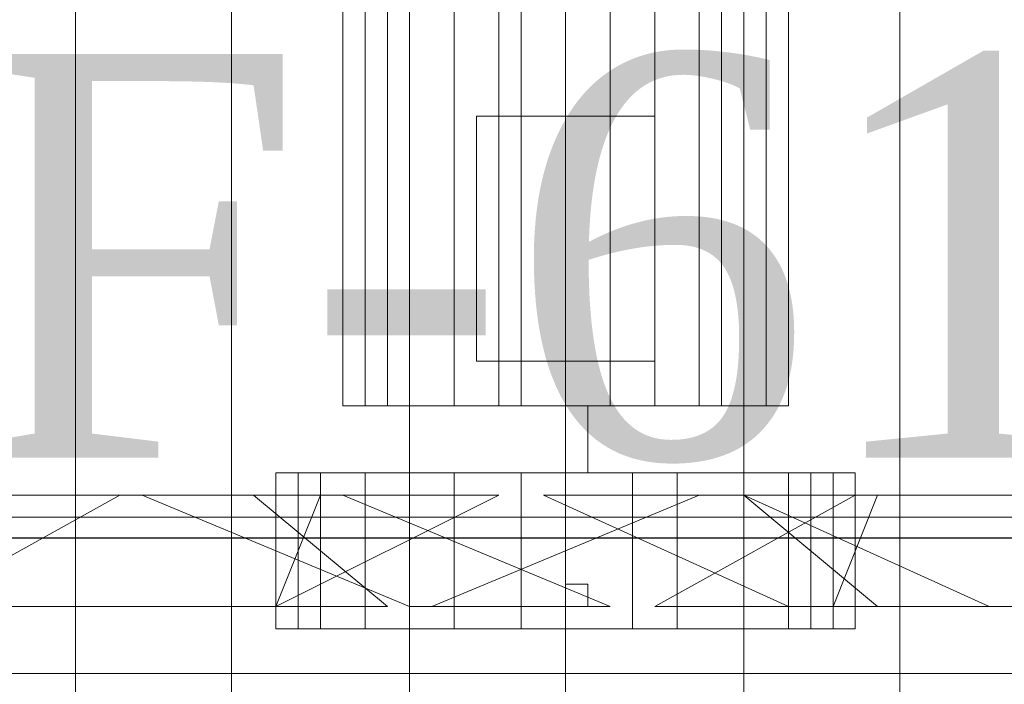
# Model space of a CAD drawing. Header units: inches. Extents: x -79624 to 52587, y -27526 to 10116.
# Tile 203 of 256: x 5760 to 6157, y -7698 to -7430. Entities that reach past the tile are written whole.
import ezdxf
from ezdxf import colors
from ezdxf.entities.mleader import LeaderData, LeaderLine
from ezdxf.math import Vec2, Vec3

# ---------------------------------------------------------------- set-up
doc = ezdxf.new("R2010")
doc.units = ezdxf.units.IN
doc.header["$MEASUREMENT"] = 0
doc.layers.add('- განათება', color=7, linetype='Continuous')
doc.layers.add('Dimensioning - General', color=7, linetype='Continuous')
doc.layers.add('- მექანიკური ნაწილი', color=7, linetype='Continuous', lineweight=18)
doc.styles.add('CT', font='ARIALN.TTF', dxfattribs={"height": 200})
doc.styles.add('GENERATED_STYLE_1', font='txt')
doc.dimstyles.new('GENERATED_STYLE__1', dxfattribs={"dimtxt": 100, "dimasz": 76, "dimexe": 0.18, "dimexo": 0.0625, "dimgap": 0, "dimtad": 0, "dimdec": 0, "dimlfac": 0.1, "dimzin": 0, "dimdsep": 46, "dimtxsty": 'GENERATED_STYLE_1', "dimblk": 'ARROWHEAD_5', "dimblk1": 'ARROWHEAD_5', "dimblk2": 'ARROWHEAD_5', "dimcen": 0.09, "dimse1": 1, "dimse2": 1, "dimclrd": 7, "dimclre": 7, "dimclrt": 7, "dimadec": 0, "dimazin": 0, "dimtfac": 1, "dimtdec": 4, "dimtmove": 0, "dimatfit": 3, "dimfxl": 1, "dimtolj": 1, "dimtzin": 0, "dimarcsym": 0})

# ---------------------------------------------------------------- blocks, each defined once
blk = doc.blocks.new('ARROWHEAD_5')
at = {"linetype": 'Continuous', "lineweight": 0}
blk.add_hatch(color=0, dxfattribs=at).paths.add_polyline_path([(-1, 0.2679), (0, 0), (-1, -0.2679)])
at = {"color": 0, "linetype": 'Continuous', "lineweight": 0}
blk.add_line((0, 0), (-1, 0), dxfattribs=at)
blk = doc.blocks.new('*D249')
at = {"layer": 'Defpoints', "color": 0, "linetype": 'Continuous', "transparency": 16777216}
for p in [(358.56, 209.2), (25258.56, 209.2), (1258.56, -26125.72)]:
    blk.add_point(p, dxfattribs=at)
at = {"layer": 'Dimensioning - General', "color": 7, "linetype": 'Continuous', "lineweight": -2, "transparency": 16777216}
for p, q in [((358.56, 133.2), (358.56, -12795.72)), ((358.56, -26049.72), (358.56, -13148.1))]:
    blk.add_line(p, q, dxfattribs=at)
at = {"layer": 'Dimensioning - General', "color": 7, "linetype": 'Continuous', "lineweight": -2, "transparency": 16777216, "xscale": 76.00000000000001, "yscale": 76.00000000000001, "zscale": 76.00000000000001}
for p, rotation in [((358.56, 209.2), 90), ((358.56, -26125.72), 270)]:
    blk.add_blockref('ARROWHEAD_5', p, dxfattribs=dict(at, rotation=rotation))
at = {"layer": 'Dimensioning - General', "color": 7, "linetype": 'Continuous', "lineweight": 13, "transparency": 16777216, "insert": (358.56, -12971.91), "char_height": 100, "attachment_point": 5, "rotation": 90, "style": 'GENERATED_STYLE_1'}
blk.add_mtext('\\A1;2633', dxfattribs=at)
blk = doc.blocks.new('_DotSmall')
at = {"color": 0, "linetype": 'ByBlock', "const_width": 0.5}
blk.add_lwpolyline([(-0.0625, 0, 1), (0.0625, 0, 1)], format="xyb", close=True, dxfattribs=at)

msp = doc.modelspace()

# ---------------------------------------------------------------- linework, layer by layer
at = {"layer": '- მექანიკური ნაწილი', "color": 7, "lineweight": 0}
for points in [[(5728.96977, -7702.34471), (5782.86193, -7702.34471), (5782.86193, -7199.35115), (5782.86193, -7037.67465), (5845.73613, -7037.67465), (5917.59235, -7037.67465), (5917.59235, -7010.72856), (5845.73613, -7010.72856), (5917.59235, -7010.72856), (5917.59235, -7037.67465), (5980.46655, -7037.67465), (5908.61032, -7037.67465), (5827.77207, -7037.67465), (5764.89788, -7037.67465), (5702.02368, -7037.67465)], [(5728.96977, -7046.65667), (5782.86193, -7046.65667), (5845.73613, -7046.65667), (5917.59235, -7046.65667), (5980.46655, -7046.65667), (5908.61032, -7046.65667), (5908.61032, -7037.67465), (5980.46655, -7037.67465), (6052.32277, -7037.67465), (6052.32277, -7010.72856), (6115.19697, -7010.72856), (6115.19697, -7037.67465), (6052.32277, -7037.67465), (5980.46655, -7037.67465), (5980.46655, -7199.35115), (6052.32277, -7199.35115), (6052.32277, -7702.34471), (5980.46655, -7702.34471), (5980.46655, -7855.03918), (5917.59235, -7855.03918), (5917.59235, -7890.96729)], [(5917.59235, -7890.96729), (5917.59235, -7855.03918), (5845.73613, -7855.03918), (5917.59235, -7855.03918), (5917.59235, -7702.34471), (5980.46655, -7702.34471), (5980.46655, -7199.35115), (5917.59235, -7199.35115), (5845.73613, -7199.35115), (5917.59235, -7199.35115), (5845.73613, -7199.35115), (5845.73613, -7702.34471), (5917.59235, -7702.34471), (5845.73613, -7702.34471), (5782.86193, -7702.34471), (5782.86193, -7199.35115), (5845.73613, -7199.35115), (5782.86193, -7199.35115), (5845.73613, -7199.35115), (5845.73613, -7037.67465), (5782.86193, -7037.67465), (5728.96977, -7037.67465), (5782.86193, -7037.67465), (5728.96977, -7037.67465)], [(5728.96977, -7199.35115), (5782.86193, -7199.35115), (5845.73613, -7199.35115), (5845.73613, -7702.34471), (5782.86193, -7702.34471), (5845.73613, -7702.34471), (5782.86193, -7702.34471), (5845.73613, -7702.34471), (5845.73613, -7199.35115), (5917.59235, -7199.35115), (5917.59235, -7702.34471), (5908.61032, -7702.34471), (5917.59235, -7702.34471), (5908.61032, -7702.34471), (5917.59235, -7702.34471), (5908.61032, -7702.34471), (5917.59235, -7702.34471), (5908.61032, -7702.34471), (5917.59235, -7702.34471), (5980.46655, -7702.34471), (5908.61032, -7702.34471), (5827.77207, -7702.34471), (5764.89788, -7702.34471), (5702.02368, -7702.34471)], [(5702.02368, -7855.03918), (5764.89788, -7855.03918), (5827.77207, -7855.03918), (5908.61032, -7855.03918), (5980.46655, -7855.03918), (5917.59235, -7855.03918), (5845.73613, -7855.03918), (5845.73613, -7702.34471), (5782.86193, -7702.34471), (5782.86193, -7199.35115), (5728.96977, -7199.35115)], [(5782.86193, -7199.35115), (5782.86193, -7702.34471), (5728.96977, -7702.34471), (5782.86193, -7702.34471), (5728.96977, -7702.34471), (5782.86193, -7702.34471), (5782.86193, -7855.03918), (5728.96977, -7855.03918), (5782.86193, -7855.03918), (5728.96977, -7855.03918), (5782.86193, -7855.03918), (5845.73613, -7855.03918), (5782.86193, -7855.03918), (5845.73613, -7855.03918), (5782.86193, -7855.03918), (5728.96977, -7855.03918)], [(5782.86193, -7890.96729), (5782.86193, -7855.03918), (5845.73613, -7855.03918), (5845.73613, -7702.34471), (5917.59235, -7702.34471), (5917.59235, -7199.35115)], [(5917.59235, -7199.35115), (5917.59235, -7702.34471), (5845.73613, -7702.34471), (5845.73613, -7199.35115)], [(5917.59235, -7199.35115), (5917.59235, -7702.34471), (5980.46655, -7702.34471), (5980.46655, -7199.35115)], [(5980.46655, -7702.34471), (5980.46655, -7199.35115)], [(6052.32277, -7199.35115), (6052.32277, -7702.34471), (5980.46655, -7702.34471), (5980.46655, -7199.35115)], [(6052.32277, -7199.35115), (6115.19697, -7199.35115), (6115.19697, -7702.34471)], [(6052.32277, -7199.35115), (6052.32277, -7702.34471), (6115.19697, -7702.34471), (6115.19697, -7199.35115)], [(6178.07116, -7855.03918), (6115.19697, -7855.03918), (6178.07116, -7855.03918), (6115.19697, -7855.03918), (6178.07116, -7855.03918), (6115.19697, -7855.03918), (6115.19697, -7702.34471), (6052.32277, -7702.34471), (6052.32277, -7199.35115)], [(6115.19697, -7199.35115), (6115.19697, -7702.34471), (6178.07116, -7702.34471), (6115.19697, -7702.34471), (6115.19697, -7199.35115)], [(6034.35871, -7621.50646), (5926.57438, -7666.4166), (6034.35871, -7621.50646)], [(5639.14949, -7630.48848), (6330.76563, -7630.48848), (5639.14949, -7630.48848)], [(5926.57438, -7666.4166), (5926.57438, -7666.4166)], [(5980.46655, -7693.36268), (5989.44857, -7693.36268), (5980.46655, -7693.36268)], [(5980.46655, -7693.36268), (5989.44857, -7693.36268), (5980.46655, -7693.36268)], [(5989.44857, -7693.36268), (5989.44857, -7693.36268)], [(5989.44857, -7693.36268), (5989.44857, -7693.36268)]]:
    msp.add_lwpolyline(points, dxfattribs=at)
at = {"layer": '- მექანიკური ნაწილი', "color": 155, "lineweight": 0, "true_color": 0x4a7095}
for points in [[(6061.3048, -7298.15345), (6061.3048, -7585.57835), (6070.28683, -7585.57835), (6070.28683, -7298.15345), (6052.32277, -7262.22534), (6061.3048, -7298.15345), (6070.28683, -7298.15345), (6070.28683, -7585.57835), (6061.3048, -7585.57835), (6061.3048, -7298.15345), (6070.28683, -7298.15345), (6052.32277, -7262.22534), (6061.3048, -7298.15345), (6052.32277, -7298.15345)], [(5890.64627, -7585.57835), (5899.6283, -7585.57835), (5899.6283, -7298.15345), (5890.64627, -7298.15345)], [(5899.6283, -7585.57835), (5908.61032, -7585.57835), (5917.59235, -7585.57835), (5917.59235, -7298.15345), (5908.61032, -7298.15345), (5908.61032, -7585.57835)], [(6016.39466, -7298.15345), (6016.39466, -7585.57835), (5998.4306, -7585.57835), (5980.46655, -7585.57835), (5980.46655, -7298.15345), (5998.4306, -7298.15345)], [(6061.3048, -7585.57835), (6070.28683, -7585.57835), (6070.28683, -7298.15345), (6061.3048, -7298.15345)], [(5944.53844, -7567.61429), (5944.53844, -7468.81198)], [(5944.53844, -7567.61429), (5944.53844, -7468.81198)], [(6016.39466, -7567.61429), (6016.39466, -7468.81198)], [(6016.39466, -7567.61429), (6016.39466, -7468.81198)], [(5989.44857, -7612.52443), (5980.46655, -7612.52443), (5980.46655, -7585.57835), (5989.44857, -7585.57835)]]:
    msp.add_lwpolyline(points, close=True, dxfattribs=at)
for points in [[(5899.6283, -7585.57835), (5890.64627, -7585.57835), (5890.64627, -7298.15345)], [(5899.6283, -7298.15345), (5899.6283, -7585.57835), (5890.64627, -7585.57835), (5890.64627, -7298.15345)], [(5899.6283, -7298.15345), (5899.6283, -7585.57835), (5908.61032, -7585.57835), (5899.6283, -7585.57835), (5890.64627, -7585.57835), (5899.6283, -7585.57835), (5908.61032, -7585.57835), (5908.61032, -7298.15345)], [(5890.64627, -7298.15345), (5890.64627, -7585.57835), (5899.6283, -7585.57835), (5899.6283, -7298.15345), (5899.6283, -7585.57835), (5899.6283, -7298.15345), (5899.6283, -7585.57835), (5908.61032, -7585.57835), (5908.61032, -7298.15345)], [(5899.6283, -7585.57835), (5899.6283, -7298.15345), (5899.6283, -7585.57835)], [(5899.6283, -7585.57835), (5899.6283, -7298.15345), (5899.6283, -7585.57835)], [(5899.6283, -7585.57835), (5899.6283, -7298.15345), (5899.6283, -7585.57835)], [(5899.6283, -7585.57835), (5899.6283, -7298.15345), (5899.6283, -7585.57835)], [(5908.61032, -7585.57835), (5899.6283, -7585.57835), (5899.6283, -7298.15345)], [(5908.61032, -7298.15345), (5908.61032, -7585.57835), (5917.59235, -7585.57835), (5908.61032, -7585.57835), (5908.61032, -7298.15345)], [(5917.59235, -7298.15345), (5917.59235, -7585.57835), (5908.61032, -7585.57835), (5917.59235, -7585.57835), (5908.61032, -7585.57835), (5908.61032, -7298.15345)], [(5908.61032, -7298.15345), (5908.61032, -7585.57835), (5917.59235, -7585.57835), (5908.61032, -7585.57835), (5908.61032, -7298.15345)], [(5917.59235, -7298.15345), (5917.59235, -7585.57835)], [(5953.52046, -7298.15345), (5953.52046, -7585.57835), (5935.55641, -7585.57835), (5953.52046, -7585.57835), (5935.55641, -7585.57835), (5917.59235, -7585.57835), (5917.59235, -7298.15345)], [(5917.59235, -7298.15345), (5917.59235, -7585.57835)], [(5935.55641, -7298.15345), (5935.55641, -7585.57835), (5917.59235, -7585.57835), (5935.55641, -7585.57835), (5917.59235, -7585.57835), (5917.59235, -7298.15345), (5917.59235, -7585.57835), (5935.55641, -7585.57835), (5935.55641, -7298.15345)], [(5917.59235, -7298.15345), (5917.59235, -7585.57835), (5935.55641, -7585.57835), (5935.55641, -7298.15345), (5935.55641, -7585.57835), (5935.55641, -7298.15345)], [(5935.55641, -7585.57835), (5953.52046, -7585.57835), (5953.52046, -7298.15345)], [(5953.52046, -7585.57835), (5935.55641, -7585.57835), (5935.55641, -7298.15345)], [(5962.50249, -7298.15345), (5962.50249, -7585.57835), (5953.52046, -7585.57835), (5935.55641, -7585.57835), (5935.55641, -7298.15345)], [(5962.50249, -7298.15345), (5962.50249, -7585.57835), (5953.52046, -7585.57835), (5962.50249, -7585.57835), (5953.52046, -7585.57835), (5935.55641, -7585.57835), (5935.55641, -7298.15345)], [(5953.52046, -7298.15345), (5953.52046, -7585.57835)], [(5953.52046, -7298.15345), (5953.52046, -7585.57835)], [(5953.52046, -7298.15345), (5953.52046, -7585.57835)], [(5953.52046, -7298.15345), (5953.52046, -7585.57835)], [(5962.50249, -7585.57835), (5953.52046, -7585.57835), (5953.52046, -7298.15345)], [(5953.52046, -7298.15345), (5953.52046, -7585.57835), (5962.50249, -7585.57835), (5980.46655, -7585.57835), (5980.46655, -7298.15345)], [(5962.50249, -7585.57835), (5980.46655, -7585.57835), (5980.46655, -7298.15345)], [(5962.50249, -7298.15345), (5962.50249, -7585.57835)], [(5962.50249, -7298.15345), (5962.50249, -7585.57835)], [(5980.46655, -7585.57835), (5962.50249, -7585.57835), (5962.50249, -7298.15345)], [(5962.50249, -7298.15345), (5962.50249, -7585.57835)], [(5962.50249, -7298.15345), (5962.50249, -7585.57835)], [(5980.46655, -7585.57835), (5962.50249, -7585.57835), (5962.50249, -7298.15345)], [(5980.46655, -7298.15345), (5980.46655, -7585.57835)], [(5998.4306, -7585.57835), (5980.46655, -7585.57835), (5980.46655, -7298.15345)], [(5980.46655, -7585.57835), (5998.4306, -7585.57835), (5998.4306, -7298.15345)], [(5980.46655, -7298.15345), (5980.46655, -7585.57835)], [(5980.46655, -7298.15345), (5980.46655, -7585.57835)], [(5980.46655, -7585.57835), (5998.4306, -7585.57835), (5998.4306, -7298.15345)], [(5980.46655, -7298.15345), (5980.46655, -7585.57835)], [(5998.4306, -7298.15345), (5998.4306, -7585.57835)], [(6016.39466, -7585.57835), (5998.4306, -7585.57835), (5998.4306, -7298.15345)], [(5998.4306, -7298.15345), (5998.4306, -7585.57835)], [(5998.4306, -7298.15345), (5998.4306, -7585.57835)], [(6016.39466, -7585.57835), (5998.4306, -7585.57835), (5998.4306, -7298.15345)], [(5998.4306, -7585.57835), (6016.39466, -7585.57835), (6016.39466, -7298.15345)], [(5998.4306, -7298.15345), (5998.4306, -7585.57835)], [(6016.39466, -7298.15345), (6016.39466, -7585.57835)], [(6016.39466, -7298.15345), (6016.39466, -7585.57835)], [(6016.39466, -7298.15345), (6016.39466, -7585.57835)], [(6016.39466, -7298.15345), (6016.39466, -7585.57835), (6034.35871, -7585.57835), (6043.34074, -7585.57835), (6034.35871, -7585.57835), (6043.34074, -7585.57835), (6043.34074, -7298.15345)], [(6034.35871, -7298.15345), (6034.35871, -7585.57835), (6016.39466, -7585.57835), (6016.39466, -7298.15345)], [(6016.39466, -7298.15345), (6016.39466, -7585.57835), (6034.35871, -7585.57835), (6034.35871, -7298.15345), (6034.35871, -7585.57835), (6016.39466, -7585.57835), (6034.35871, -7585.57835), (6034.35871, -7298.15345)], [(6016.39466, -7585.57835), (6034.35871, -7585.57835), (6034.35871, -7298.15345)], [(6034.35871, -7298.15345), (6034.35871, -7585.57835), (6043.34074, -7585.57835), (6043.34074, -7298.15345)], [(6034.35871, -7298.15345), (6034.35871, -7585.57835), (6043.34074, -7585.57835), (6034.35871, -7585.57835), (6043.34074, -7585.57835), (6043.34074, -7298.15345)], [(6052.32277, -7298.15345), (6052.32277, -7585.57835), (6043.34074, -7585.57835), (6043.34074, -7298.15345), (6043.34074, -7585.57835), (6034.35871, -7585.57835), (6034.35871, -7298.15345)], [(6052.32277, -7585.57835), (6043.34074, -7585.57835), (6043.34074, -7298.15345)], [(6043.34074, -7298.15345), (6043.34074, -7585.57835), (6043.34074, -7298.15345)], [(6070.28683, -7298.15345), (6070.28683, -7585.57835), (6061.3048, -7585.57835), (6052.32277, -7585.57835), (6052.32277, -7298.15345), (6052.32277, -7585.57835), (6043.34074, -7585.57835), (6052.32277, -7585.57835), (6061.3048, -7585.57835), (6070.28683, -7585.57835), (6061.3048, -7585.57835), (6052.32277, -7585.57835), (6043.34074, -7585.57835), (6052.32277, -7585.57835), (6052.32277, -7298.15345)], [(6061.3048, -7585.57835), (6052.32277, -7585.57835), (6052.32277, -7298.15345)], [(6052.32277, -7298.15345), (6052.32277, -7585.57835)], [(6052.32277, -7298.15345), (6052.32277, -7585.57835), (6061.3048, -7585.57835), (6061.3048, -7298.15345)], [(6052.32277, -7298.15345), (6052.32277, -7585.57835), (6061.3048, -7585.57835), (6061.3048, -7298.15345)], [(6061.3048, -7298.15345), (6061.3048, -7585.57835)], [(6061.3048, -7298.15345), (6061.3048, -7585.57835)], [(6061.3048, -7298.15345), (6061.3048, -7585.57835)], [(6070.28683, -7585.57835), (6070.28683, -7298.15345), (6070.28683, -7585.57835)], [(6070.28683, -7585.57835), (6070.28683, -7298.15345), (6070.28683, -7585.57835)], [(6070.28683, -7585.57835), (6070.28683, -7298.15345), (6070.28683, -7585.57835)], [(6070.28683, -7585.57835), (6070.28683, -7298.15345), (6070.28683, -7585.57835)], [(5944.53844, -7468.81198), (5944.53844, -7468.81198)], [(5944.53844, -7468.81198), (6016.39466, -7468.81198), (5944.53844, -7468.81198)], [(5944.53844, -7468.81198), (5944.53844, -7468.81198)], [(5944.53844, -7468.81198), (6016.39466, -7468.81198), (5944.53844, -7468.81198)], [(6016.39466, -7468.81198), (6016.39466, -7468.81198)], [(6016.39466, -7468.81198), (6016.39466, -7468.81198)], [(5944.53844, -7567.61429), (5944.53844, -7567.61429)], [(5944.53844, -7567.61429), (6016.39466, -7567.61429), (5944.53844, -7567.61429)], [(5944.53844, -7567.61429), (5944.53844, -7567.61429)], [(5944.53844, -7567.61429), (6016.39466, -7567.61429), (5944.53844, -7567.61429)], [(6016.39466, -7567.61429), (6016.39466, -7567.61429)], [(6016.39466, -7567.61429), (6016.39466, -7567.61429)], [(5899.6283, -7585.57835), (5890.64627, -7585.57835)], [(5890.64627, -7585.57835), (5899.6283, -7585.57835)], [(5899.6283, -7585.57835), (5899.6283, -7585.57835)], [(5899.6283, -7585.57835), (5899.6283, -7585.57835)], [(5899.6283, -7585.57835), (5899.6283, -7585.57835)], [(5899.6283, -7585.57835), (5899.6283, -7585.57835)], [(5899.6283, -7585.57835), (5908.61032, -7585.57835)], [(5935.55641, -7585.57835), (5917.59235, -7585.57835)], [(5917.59235, -7585.57835), (5935.55641, -7585.57835)], [(5935.55641, -7585.57835), (5953.52046, -7585.57835)], [(5962.50249, -7585.57835), (5953.52046, -7585.57835)], [(5953.52046, -7585.57835), (5962.50249, -7585.57835)], [(5980.46655, -7585.57835), (5962.50249, -7585.57835)], [(5962.50249, -7585.57835), (5980.46655, -7585.57835)], [(5980.46655, -7585.57835), (5962.50249, -7585.57835)], [(5962.50249, -7585.57835), (5980.46655, -7585.57835)], [(5980.46655, -7585.57835), (5980.46655, -7585.57835)], [(5980.46655, -7612.52443), (5980.46655, -7585.57835), (5980.46655, -7612.52443)], [(5980.46655, -7585.57835), (5980.46655, -7585.57835)], [(5980.46655, -7612.52443), (5980.46655, -7585.57835), (5980.46655, -7612.52443)], [(5980.46655, -7585.57835), (5980.46655, -7585.57835)], [(5980.46655, -7612.52443), (5980.46655, -7585.57835), (5980.46655, -7612.52443)], [(5980.46655, -7585.57835), (5980.46655, -7585.57835)], [(5980.46655, -7612.52443), (5980.46655, -7585.57835), (5980.46655, -7612.52443)], [(5980.46655, -7585.57835), (5980.46655, -7585.57835)], [(5980.46655, -7612.52443), (5980.46655, -7585.57835), (5980.46655, -7612.52443)], [(5980.46655, -7585.57835), (5980.46655, -7585.57835)], [(5980.46655, -7612.52443), (5980.46655, -7585.57835), (5980.46655, -7612.52443)], [(5980.46655, -7585.57835), (5980.46655, -7585.57835)], [(5980.46655, -7612.52443), (5980.46655, -7585.57835), (5980.46655, -7612.52443)], [(5980.46655, -7585.57835), (5980.46655, -7585.57835)], [(5980.46655, -7612.52443), (5980.46655, -7585.57835), (5980.46655, -7612.52443)], [(5980.46655, -7585.57835), (5980.46655, -7585.57835)], [(5980.46655, -7612.52443), (5980.46655, -7585.57835), (5980.46655, -7612.52443)], [(5980.46655, -7585.57835), (5980.46655, -7585.57835)], [(5980.46655, -7612.52443), (5980.46655, -7585.57835), (5980.46655, -7612.52443)], [(5980.46655, -7585.57835), (5980.46655, -7585.57835)], [(5980.46655, -7612.52443), (5980.46655, -7585.57835), (5980.46655, -7612.52443)], [(5980.46655, -7585.57835), (5980.46655, -7585.57835)], [(5980.46655, -7612.52443), (5980.46655, -7585.57835), (5980.46655, -7612.52443)], [(5980.46655, -7585.57835), (5980.46655, -7585.57835)], [(5980.46655, -7612.52443), (5980.46655, -7585.57835), (5980.46655, -7612.52443)], [(5980.46655, -7585.57835), (5980.46655, -7585.57835)], [(5980.46655, -7612.52443), (5980.46655, -7585.57835), (5980.46655, -7612.52443)], [(5980.46655, -7585.57835), (5980.46655, -7585.57835)], [(5980.46655, -7612.52443), (5980.46655, -7585.57835), (5980.46655, -7612.52443)], [(5980.46655, -7585.57835), (5980.46655, -7585.57835)], [(5980.46655, -7612.52443), (5980.46655, -7585.57835), (5980.46655, -7612.52443)], [(5980.46655, -7585.57835), (5980.46655, -7585.57835)], [(5980.46655, -7612.52443), (5980.46655, -7585.57835), (5980.46655, -7612.52443)], [(5980.46655, -7585.57835), (5989.44857, -7585.57835)], [(5989.44857, -7612.52443), (5980.46655, -7612.52443), (5980.46655, -7585.57835)], [(5989.44857, -7585.57835), (5980.46655, -7585.57835)], [(5980.46655, -7612.52443), (5989.44857, -7612.52443), (5989.44857, -7585.57835)], [(5980.46655, -7585.57835), (5980.46655, -7612.52443)], [(5980.46655, -7585.57835), (5980.46655, -7585.57835)], [(5980.46655, -7612.52443), (5980.46655, -7585.57835), (5980.46655, -7612.52443)], [(5980.46655, -7585.57835), (5998.4306, -7585.57835)], [(5998.4306, -7585.57835), (5980.46655, -7585.57835)], [(5980.46655, -7585.57835), (5980.46655, -7585.57835)], [(5980.46655, -7612.52443), (5980.46655, -7585.57835), (5980.46655, -7612.52443)], [(5980.46655, -7585.57835), (5980.46655, -7585.57835)], [(5980.46655, -7612.52443), (5980.46655, -7585.57835), (5980.46655, -7612.52443)], [(5980.46655, -7585.57835), (5980.46655, -7585.57835)], [(5980.46655, -7612.52443), (5980.46655, -7585.57835), (5980.46655, -7612.52443)], [(5980.46655, -7585.57835), (5980.46655, -7585.57835)], [(5980.46655, -7612.52443), (5980.46655, -7585.57835), (5980.46655, -7612.52443)], [(5980.46655, -7585.57835), (5980.46655, -7585.57835)], [(5980.46655, -7612.52443), (5980.46655, -7585.57835), (5980.46655, -7612.52443)], [(5980.46655, -7585.57835), (5980.46655, -7585.57835)], [(5980.46655, -7612.52443), (5980.46655, -7585.57835), (5980.46655, -7612.52443)], [(5980.46655, -7585.57835), (5980.46655, -7585.57835)], [(5980.46655, -7612.52443), (5980.46655, -7585.57835), (5980.46655, -7612.52443)], [(5980.46655, -7585.57835), (5980.46655, -7585.57835)], [(5980.46655, -7612.52443), (5980.46655, -7585.57835), (5980.46655, -7612.52443)], [(5980.46655, -7585.57835), (5980.46655, -7585.57835)], [(5980.46655, -7612.52443), (5980.46655, -7585.57835), (5980.46655, -7612.52443)], [(5980.46655, -7585.57835), (5980.46655, -7585.57835)], [(5980.46655, -7612.52443), (5980.46655, -7585.57835), (5980.46655, -7612.52443)], [(5980.46655, -7585.57835), (5980.46655, -7585.57835)], [(5980.46655, -7612.52443), (5980.46655, -7585.57835), (5980.46655, -7612.52443)], [(5980.46655, -7585.57835), (5980.46655, -7585.57835)], [(5980.46655, -7612.52443), (5980.46655, -7585.57835), (5980.46655, -7612.52443)], [(5980.46655, -7585.57835), (5980.46655, -7585.57835)], [(5980.46655, -7612.52443), (5980.46655, -7585.57835), (5980.46655, -7612.52443)], [(5980.46655, -7585.57835), (5980.46655, -7585.57835)], [(5980.46655, -7612.52443), (5980.46655, -7585.57835), (5980.46655, -7612.52443)], [(5980.46655, -7585.57835), (5980.46655, -7585.57835)], [(5980.46655, -7612.52443), (5980.46655, -7585.57835), (5980.46655, -7612.52443)], [(5980.46655, -7585.57835), (5980.46655, -7585.57835)], [(5980.46655, -7612.52443), (5980.46655, -7585.57835), (5980.46655, -7612.52443)], [(5980.46655, -7585.57835), (5980.46655, -7585.57835)], [(5980.46655, -7612.52443), (5980.46655, -7585.57835), (5980.46655, -7612.52443)], [(5989.44857, -7585.57835), (5980.46655, -7585.57835)], [(5980.46655, -7612.52443), (5989.44857, -7612.52443), (5989.44857, -7585.57835)], [(5980.46655, -7585.57835), (5980.46655, -7612.52443)], [(5980.46655, -7585.57835), (5980.46655, -7585.57835)], [(5980.46655, -7612.52443), (5980.46655, -7585.57835), (5980.46655, -7612.52443)], [(5980.46655, -7585.57835), (5998.4306, -7585.57835)], [(5998.4306, -7585.57835), (5980.46655, -7585.57835)], [(5989.44857, -7585.57835), (5989.44857, -7612.52443)], [(5989.44857, -7585.57835), (5989.44857, -7585.57835)], [(5989.44857, -7612.52443), (5989.44857, -7585.57835), (5989.44857, -7612.52443)], [(5989.44857, -7585.57835), (5989.44857, -7585.57835)], [(5989.44857, -7612.52443), (5989.44857, -7585.57835), (5989.44857, -7612.52443)], [(5989.44857, -7585.57835), (5989.44857, -7585.57835)], [(5989.44857, -7612.52443), (5989.44857, -7585.57835), (5989.44857, -7612.52443)], [(5989.44857, -7585.57835), (5989.44857, -7585.57835)], [(5989.44857, -7612.52443), (5989.44857, -7585.57835), (5989.44857, -7612.52443)], [(5989.44857, -7585.57835), (5989.44857, -7585.57835)], [(5989.44857, -7612.52443), (5989.44857, -7585.57835), (5989.44857, -7612.52443)], [(5989.44857, -7585.57835), (5989.44857, -7585.57835)], [(5989.44857, -7612.52443), (5989.44857, -7585.57835), (5989.44857, -7612.52443)], [(5989.44857, -7585.57835), (5989.44857, -7585.57835)], [(5989.44857, -7612.52443), (5989.44857, -7585.57835), (5989.44857, -7612.52443)], [(5989.44857, -7585.57835), (5989.44857, -7585.57835)], [(5989.44857, -7612.52443), (5989.44857, -7585.57835), (5989.44857, -7612.52443)], [(5989.44857, -7585.57835), (5989.44857, -7585.57835)], [(5989.44857, -7612.52443), (5989.44857, -7585.57835), (5989.44857, -7612.52443)], [(5989.44857, -7585.57835), (5989.44857, -7585.57835)], [(5989.44857, -7612.52443), (5989.44857, -7585.57835), (5989.44857, -7612.52443)], [(5989.44857, -7585.57835), (5989.44857, -7585.57835)], [(5989.44857, -7612.52443), (5989.44857, -7585.57835), (5989.44857, -7612.52443)], [(5989.44857, -7585.57835), (5989.44857, -7585.57835)], [(5989.44857, -7612.52443), (5989.44857, -7585.57835), (5989.44857, -7612.52443)], [(5989.44857, -7585.57835), (5989.44857, -7585.57835)], [(5989.44857, -7612.52443), (5989.44857, -7585.57835), (5989.44857, -7612.52443)], [(5989.44857, -7585.57835), (5989.44857, -7585.57835)], [(5989.44857, -7612.52443), (5989.44857, -7585.57835), (5989.44857, -7612.52443)], [(5989.44857, -7585.57835), (5989.44857, -7585.57835)], [(5989.44857, -7612.52443), (5989.44857, -7585.57835), (5989.44857, -7612.52443)], [(5989.44857, -7585.57835), (5989.44857, -7585.57835)], [(5989.44857, -7612.52443), (5989.44857, -7585.57835), (5989.44857, -7612.52443)], [(5989.44857, -7585.57835), (5989.44857, -7585.57835)], [(5989.44857, -7612.52443), (5989.44857, -7585.57835), (5989.44857, -7612.52443)], [(5989.44857, -7585.57835), (5989.44857, -7585.57835)], [(5989.44857, -7612.52443), (5989.44857, -7585.57835), (5989.44857, -7612.52443)], [(5989.44857, -7585.57835), (5989.44857, -7585.57835)], [(5989.44857, -7612.52443), (5989.44857, -7585.57835), (5989.44857, -7612.52443)], [(5989.44857, -7585.57835), (5989.44857, -7585.57835)], [(5989.44857, -7612.52443), (5989.44857, -7585.57835), (5989.44857, -7612.52443)], [(5989.44857, -7585.57835), (5989.44857, -7585.57835)], [(5989.44857, -7612.52443), (5989.44857, -7585.57835), (5989.44857, -7612.52443)], [(5989.44857, -7585.57835), (5989.44857, -7585.57835)], [(5989.44857, -7612.52443), (5989.44857, -7585.57835), (5989.44857, -7612.52443)], [(5989.44857, -7585.57835), (5989.44857, -7585.57835)], [(5989.44857, -7612.52443), (5989.44857, -7585.57835), (5989.44857, -7612.52443)], [(5989.44857, -7585.57835), (5989.44857, -7585.57835)], [(5989.44857, -7612.52443), (5989.44857, -7585.57835), (5989.44857, -7612.52443)], [(5998.4306, -7585.57835), (6016.39466, -7585.57835)], [(6016.39466, -7585.57835), (5998.4306, -7585.57835)], [(5998.4306, -7585.57835), (6016.39466, -7585.57835)], [(6016.39466, -7585.57835), (5998.4306, -7585.57835)], [(6016.39466, -7585.57835), (6034.35871, -7585.57835)], [(6034.35871, -7585.57835), (6016.39466, -7585.57835)], [(6043.34074, -7585.57835), (6052.32277, -7585.57835)], [(6052.32277, -7585.57835), (6043.34074, -7585.57835)], [(6052.32277, -7585.57835), (6061.3048, -7585.57835)], [(6061.3048, -7585.57835), (6052.32277, -7585.57835)], [(6061.3048, -7585.57835), (6070.28683, -7585.57835)], [(6070.28683, -7585.57835), (6061.3048, -7585.57835)], [(6070.28683, -7585.57835), (6070.28683, -7585.57835)], [(6070.28683, -7585.57835), (6070.28683, -7585.57835)]]:
    msp.add_lwpolyline(points, dxfattribs=at)
at = {"layer": '- მექანიკური ნაწილი', "color": 251, "lineweight": 0, "true_color": 0x545454}
for points in [[(5872.68221, -7612.52443), (5863.70018, -7612.52443)], [(5863.70018, -7675.39862), (5872.68221, -7675.39862), (5872.68221, -7612.52443)], [(5863.70018, -7612.52443), (5863.70018, -7675.39862)], [(5863.70018, -7612.52443), (5872.68221, -7612.52443)], [(5872.68221, -7675.39862), (5863.70018, -7675.39862), (5863.70018, -7612.52443)], [(5872.68221, -7612.52443), (5863.70018, -7612.52443)], [(5863.70018, -7675.39862), (5872.68221, -7675.39862), (5872.68221, -7612.52443)], [(5863.70018, -7612.52443), (5863.70018, -7675.39862)], [(5863.70018, -7612.52443), (5872.68221, -7612.52443)], [(5872.68221, -7675.39862), (5863.70018, -7675.39862), (5863.70018, -7612.52443)], [(5872.68221, -7612.52443), (5863.70018, -7612.52443)], [(5863.70018, -7612.52443), (5872.68221, -7612.52443)], [(5881.66424, -7612.52443), (5872.68221, -7612.52443)], [(5872.68221, -7612.52443), (5872.68221, -7675.39862)], [(5872.68221, -7612.52443), (5872.68221, -7612.52443)], [(5872.68221, -7675.39862), (5872.68221, -7612.52443), (5872.68221, -7675.39862)], [(5872.68221, -7612.52443), (5872.68221, -7675.39862)], [(5872.68221, -7612.52443), (5872.68221, -7612.52443)], [(5872.68221, -7675.39862), (5872.68221, -7612.52443), (5872.68221, -7675.39862)], [(5881.66424, -7675.39862), (5872.68221, -7675.39862), (5872.68221, -7612.52443)], [(5872.68221, -7612.52443), (5872.68221, -7612.52443)], [(5872.68221, -7612.52443), (5872.68221, -7612.52443)], [(5872.68221, -7612.52443), (5872.68221, -7675.39862)], [(5872.68221, -7612.52443), (5872.68221, -7612.52443)], [(5872.68221, -7675.39862), (5872.68221, -7612.52443), (5872.68221, -7675.39862)], [(5872.68221, -7612.52443), (5872.68221, -7675.39862)], [(5872.68221, -7612.52443), (5872.68221, -7612.52443)], [(5872.68221, -7675.39862), (5872.68221, -7612.52443), (5872.68221, -7675.39862)], [(5881.66424, -7612.52443), (5872.68221, -7612.52443)], [(5872.68221, -7612.52443), (5872.68221, -7612.52443)], [(5872.68221, -7612.52443), (5872.68221, -7612.52443)], [(5872.68221, -7612.52443), (5881.66424, -7612.52443)], [(5881.66424, -7612.52443), (5881.66424, -7675.39862)], [(5881.66424, -7612.52443), (5881.66424, -7675.39862)], [(5881.66424, -7612.52443), (5881.66424, -7675.39862)], [(5899.6283, -7612.52443), (5881.66424, -7612.52443)], [(5881.66424, -7612.52443), (5899.6283, -7612.52443)], [(5917.59235, -7612.52443), (5899.6283, -7612.52443)], [(5899.6283, -7675.39862), (5917.59235, -7675.39862), (5917.59235, -7612.52443)], [(5899.6283, -7612.52443), (5899.6283, -7675.39862)], [(5899.6283, -7612.52443), (5899.6283, -7675.39862)], [(5899.6283, -7612.52443), (5917.59235, -7612.52443)], [(5899.6283, -7675.39862), (5917.59235, -7675.39862), (5917.59235, -7612.52443)], [(5899.6283, -7612.52443), (5917.59235, -7612.52443)], [(5917.59235, -7675.39862), (5899.6283, -7675.39862), (5899.6283, -7612.52443)], [(5917.59235, -7612.52443), (5899.6283, -7612.52443)], [(5899.6283, -7612.52443), (5917.59235, -7612.52443)], [(5917.59235, -7612.52443), (5917.59235, -7675.39862)], [(5917.59235, -7675.39862), (5935.55641, -7675.39862), (5935.55641, -7612.52443)], [(5917.59235, -7612.52443), (5917.59235, -7675.39862)], [(5917.59235, -7612.52443), (5935.55641, -7612.52443)], [(5935.55641, -7612.52443), (5917.59235, -7612.52443)], [(5917.59235, -7612.52443), (5935.55641, -7612.52443)], [(5962.50249, -7612.52443), (5935.55641, -7612.52443)], [(5935.55641, -7675.39862), (5962.50249, -7675.39862), (5962.50249, -7612.52443)], [(5935.55641, -7612.52443), (5935.55641, -7675.39862)], [(5935.55641, -7612.52443), (5935.55641, -7675.39862)], [(5935.55641, -7612.52443), (5962.50249, -7612.52443)], [(5935.55641, -7675.39862), (5962.50249, -7675.39862), (5962.50249, -7612.52443)], [(5935.55641, -7612.52443), (5962.50249, -7612.52443)], [(5962.50249, -7675.39862), (5935.55641, -7675.39862), (5935.55641, -7612.52443)], [(5980.46655, -7612.52443), (5962.50249, -7612.52443)], [(5962.50249, -7675.39862), (5980.46655, -7675.39862), (5980.46655, -7612.52443)], [(5962.50249, -7612.52443), (5962.50249, -7675.39862)], [(5962.50249, -7612.52443), (5962.50249, -7675.39862)], [(5980.46655, -7612.52443), (5962.50249, -7612.52443)], [(5962.50249, -7675.39862), (5980.46655, -7675.39862), (5980.46655, -7612.52443)], [(5962.50249, -7612.52443), (5962.50249, -7675.39862)], [(5962.50249, -7612.52443), (5980.46655, -7612.52443)], [(5980.46655, -7675.39862), (5962.50249, -7675.39862), (5962.50249, -7612.52443)], [(5980.46655, -7612.52443), (5962.50249, -7612.52443)], [(5962.50249, -7612.52443), (5980.46655, -7612.52443)], [(5980.46655, -7612.52443), (5980.46655, -7675.39862)], [(5980.46655, -7612.52443), (6007.41263, -7612.52443)], [(6007.41263, -7675.39862), (5980.46655, -7675.39862), (5980.46655, -7612.52443)], [(6007.41263, -7612.52443), (5980.46655, -7612.52443)], [(5980.46655, -7675.39862), (6007.41263, -7675.39862), (6007.41263, -7612.52443)], [(5980.46655, -7612.52443), (5980.46655, -7675.39862)], [(5980.46655, -7612.52443), (5980.46655, -7675.39862)], [(5980.46655, -7612.52443), (5980.46655, -7675.39862)], [(5980.46655, -7612.52443), (6007.41263, -7612.52443)], [(6007.41263, -7612.52443), (5980.46655, -7612.52443)], [(6007.41263, -7612.52443), (6007.41263, -7675.39862)], [(6025.37669, -7612.52443), (6007.41263, -7612.52443)], [(6007.41263, -7675.39862), (6025.37669, -7675.39862), (6025.37669, -7612.52443)], [(6007.41263, -7612.52443), (6007.41263, -7675.39862)], [(6007.41263, -7612.52443), (6025.37669, -7612.52443)], [(6025.37669, -7675.39862), (6007.41263, -7675.39862), (6007.41263, -7612.52443)], [(6025.37669, -7612.52443), (6007.41263, -7612.52443)], [(6007.41263, -7675.39862), (6025.37669, -7675.39862), (6025.37669, -7612.52443)], [(6007.41263, -7612.52443), (6007.41263, -7675.39862)], [(6007.41263, -7612.52443), (6025.37669, -7612.52443)], [(6025.37669, -7612.52443), (6007.41263, -7612.52443)], [(6025.37669, -7612.52443), (6052.32277, -7612.52443)], [(6052.32277, -7675.39862), (6025.37669, -7675.39862), (6025.37669, -7612.52443)], [(6052.32277, -7612.52443), (6025.37669, -7612.52443)], [(6025.37669, -7675.39862), (6052.32277, -7675.39862), (6052.32277, -7612.52443)], [(6025.37669, -7612.52443), (6025.37669, -7675.39862)], [(6025.37669, -7612.52443), (6025.37669, -7675.39862)], [(6025.37669, -7612.52443), (6052.32277, -7612.52443)], [(6052.32277, -7675.39862), (6025.37669, -7675.39862), (6025.37669, -7612.52443)], [(6052.32277, -7612.52443), (6025.37669, -7612.52443)], [(6025.37669, -7675.39862), (6052.32277, -7675.39862), (6052.32277, -7612.52443)], [(6025.37669, -7612.52443), (6025.37669, -7675.39862)], [(6052.32277, -7612.52443), (6052.32277, -7675.39862)], [(6052.32277, -7675.39862), (6070.28683, -7675.39862), (6070.28683, -7612.52443)], [(6052.32277, -7612.52443), (6052.32277, -7675.39862)], [(6052.32277, -7612.52443), (6052.32277, -7675.39862)], [(6052.32277, -7612.52443), (6070.28683, -7612.52443)], [(6079.26885, -7612.52443), (6088.25088, -7612.52443)], [(6088.25088, -7612.52443), (6079.26885, -7612.52443)], [(6079.26885, -7612.52443), (6079.26885, -7675.39862)], [(6079.26885, -7612.52443), (6088.25088, -7612.52443)], [(6079.26885, -7612.52443), (6088.25088, -7612.52443)], [(6088.25088, -7612.52443), (6079.26885, -7612.52443)], [(6088.25088, -7675.39862), (6097.23291, -7675.39862), (6097.23291, -7612.52443)], [(6088.25088, -7612.52443), (6088.25088, -7675.39862)], [(6088.25088, -7612.52443), (6097.23291, -7612.52443)], [(6088.25088, -7612.52443), (6088.25088, -7675.39862)], [(6097.23291, -7612.52443), (6097.23291, -7612.52443)], [(6097.23291, -7675.39862), (6097.23291, -7612.52443), (6097.23291, -7675.39862)], [(6097.23291, -7612.52443), (6097.23291, -7612.52443)], [(6097.23291, -7675.39862), (6097.23291, -7612.52443), (6097.23291, -7675.39862)], [(6097.23291, -7612.52443), (6097.23291, -7612.52443)], [(6097.23291, -7612.52443), (6097.23291, -7612.52443)], [(6097.23291, -7675.39862), (6097.23291, -7612.52443), (6097.23291, -7675.39862)], [(6097.23291, -7612.52443), (6097.23291, -7612.52443)], [(6097.23291, -7675.39862), (6097.23291, -7612.52443), (6097.23291, -7675.39862)], [(6097.23291, -7612.52443), (6097.23291, -7612.52443)], [(5872.68221, -7675.39862), (5863.70018, -7675.39862)], [(5863.70018, -7675.39862), (5872.68221, -7675.39862)], [(5881.66424, -7675.39862), (5872.68221, -7675.39862)], [(5872.68221, -7675.39862), (5872.68221, -7675.39862)], [(5872.68221, -7675.39862), (5872.68221, -7675.39862)], [(5872.68221, -7675.39862), (5881.66424, -7675.39862)], [(5872.68221, -7675.39862), (5872.68221, -7675.39862)], [(5872.68221, -7675.39862), (5872.68221, -7675.39862)], [(5899.6283, -7675.39862), (5881.66424, -7675.39862)], [(5881.66424, -7675.39862), (5899.6283, -7675.39862)], [(5962.50249, -7675.39862), (5935.55641, -7675.39862)], [(5935.55641, -7675.39862), (5962.50249, -7675.39862)], [(5980.46655, -7675.39862), (5962.50249, -7675.39862)], [(5962.50249, -7675.39862), (5980.46655, -7675.39862)], [(5980.46655, -7675.39862), (6007.41263, -7675.39862)], [(6007.41263, -7675.39862), (5980.46655, -7675.39862)], [(5980.46655, -7675.39862), (6007.41263, -7675.39862)], [(6007.41263, -7675.39862), (5980.46655, -7675.39862)], [(6007.41263, -7675.39862), (6025.37669, -7675.39862)], [(6025.37669, -7675.39862), (6007.41263, -7675.39862)], [(6007.41263, -7675.39862), (6025.37669, -7675.39862)], [(6025.37669, -7675.39862), (6007.41263, -7675.39862)], [(6025.37669, -7675.39862), (6052.32277, -7675.39862)], [(6052.32277, -7675.39862), (6025.37669, -7675.39862)], [(6025.37669, -7675.39862), (6052.32277, -7675.39862)], [(6052.32277, -7675.39862), (6025.37669, -7675.39862)], [(6088.25088, -7675.39862), (6079.26885, -7675.39862)], [(6079.26885, -7675.39862), (6088.25088, -7675.39862)], [(6088.25088, -7675.39862), (6079.26885, -7675.39862)], [(6088.25088, -7675.39862), (6097.23291, -7675.39862)], [(6097.23291, -7675.39862), (6088.25088, -7675.39862)], [(6088.25088, -7675.39862), (6097.23291, -7675.39862)], [(6097.23291, -7675.39862), (6088.25088, -7675.39862)], [(6097.23291, -7675.39862), (6097.23291, -7675.39862)], [(6097.23291, -7675.39862), (6097.23291, -7675.39862)]]:
    msp.add_lwpolyline(points, dxfattribs=at)
for points in [[(5881.66424, -7612.52443), (5899.6283, -7612.52443), (5899.6283, -7675.39862), (5881.66424, -7675.39862), (5899.6283, -7675.39862), (5899.6283, -7612.52443), (5881.66424, -7612.52443), (5881.66424, -7675.39862), (5872.68221, -7675.39862), (5881.66424, -7675.39862), (5881.66424, -7612.52443), (5872.68221, -7612.52443), (5863.70018, -7612.52443), (5872.68221, -7612.52443)], [(5962.50249, -7675.39862), (5962.50249, -7612.52443), (5935.55641, -7612.52443), (5935.55641, -7675.39862), (5962.50249, -7675.39862), (5980.46655, -7675.39862), (5962.50249, -7675.39862), (5935.55641, -7675.39862), (5917.59235, -7675.39862), (5899.6283, -7675.39862), (5917.59235, -7675.39862), (5935.55641, -7675.39862), (5935.55641, -7612.52443), (5962.50249, -7612.52443), (5935.55641, -7612.52443), (5917.59235, -7612.52443), (5917.59235, -7675.39862), (5935.55641, -7675.39862), (5935.55641, -7612.52443), (5917.59235, -7612.52443), (5917.59235, -7675.39862), (5935.55641, -7675.39862), (5917.59235, -7675.39862), (5899.6283, -7675.39862), (5881.66424, -7675.39862), (5872.68221, -7675.39862), (5863.70018, -7675.39862), (5872.68221, -7675.39862), (5881.66424, -7675.39862), (5899.6283, -7675.39862), (5917.59235, -7675.39862), (5935.55641, -7675.39862)], [(5980.46655, -7612.52443), (5962.50249, -7612.52443), (5935.55641, -7612.52443), (5917.59235, -7612.52443), (5899.6283, -7612.52443), (5881.66424, -7612.52443), (5872.68221, -7612.52443), (5881.66424, -7612.52443), (5899.6283, -7612.52443), (5917.59235, -7612.52443), (5935.55641, -7612.52443), (5962.50249, -7612.52443)], [(5881.66424, -7675.39862), (5872.68221, -7675.39862), (5872.68221, -7612.52443), (5881.66424, -7612.52443)], [(5899.6283, -7675.39862), (5881.66424, -7675.39862), (5881.66424, -7612.52443), (5899.6283, -7612.52443), (5899.6283, -7675.39862), (5917.59235, -7675.39862), (5917.59235, -7612.52443), (5899.6283, -7612.52443)], [(5899.6283, -7675.39862), (5881.66424, -7675.39862), (5881.66424, -7612.52443), (5899.6283, -7612.52443)], [(5917.59235, -7675.39862), (5935.55641, -7675.39862), (5935.55641, -7612.52443), (5917.59235, -7612.52443)], [(5962.50249, -7612.52443), (5962.50249, -7675.39862), (5980.46655, -7675.39862), (6007.41263, -7675.39862), (6007.41263, -7612.52443), (5980.46655, -7612.52443)], [(5980.46655, -7612.52443), (6007.41263, -7612.52443), (6025.37669, -7612.52443), (6052.32277, -7612.52443), (6070.28683, -7612.52443), (6079.26885, -7612.52443), (6070.28683, -7612.52443), (6052.32277, -7612.52443), (6025.37669, -7612.52443), (6007.41263, -7612.52443)], [(6007.41263, -7675.39862), (5980.46655, -7675.39862), (5980.46655, -7612.52443), (6007.41263, -7612.52443)], [(6025.37669, -7675.39862), (6007.41263, -7675.39862), (6007.41263, -7612.52443), (6025.37669, -7612.52443)], [(6070.28683, -7612.52443), (6070.28683, -7675.39862), (6079.26885, -7675.39862), (6088.25088, -7675.39862), (6088.25088, -7612.52443), (6097.23291, -7612.52443), (6097.23291, -7675.39862), (6088.25088, -7675.39862), (6088.25088, -7612.52443), (6097.23291, -7612.52443), (6088.25088, -7612.52443), (6079.26885, -7612.52443), (6079.26885, -7675.39862), (6088.25088, -7675.39862), (6097.23291, -7675.39862), (6097.23291, -7612.52443), (6088.25088, -7612.52443), (6097.23291, -7612.52443), (6088.25088, -7612.52443), (6088.25088, -7675.39862), (6079.26885, -7675.39862), (6079.26885, -7612.52443), (6070.28683, -7612.52443), (6070.28683, -7675.39862), (6052.32277, -7675.39862), (6070.28683, -7675.39862), (6052.32277, -7675.39862), (6052.32277, -7612.52443), (6070.28683, -7612.52443), (6070.28683, -7675.39862), (6052.32277, -7675.39862), (6052.32277, -7612.52443), (6025.37669, -7612.52443), (6052.32277, -7612.52443), (6070.28683, -7612.52443), (6070.28683, -7675.39862), (6079.26885, -7675.39862), (6079.26885, -7612.52443)], [(6079.26885, -7675.39862), (6079.26885, -7612.52443), (6070.28683, -7612.52443), (6079.26885, -7612.52443), (6070.28683, -7612.52443), (6052.32277, -7612.52443), (6070.28683, -7612.52443), (6070.28683, -7675.39862), (6079.26885, -7675.39862), (6070.28683, -7675.39862), (6052.32277, -7675.39862), (6052.32277, -7612.52443), (6070.28683, -7612.52443), (6070.28683, -7675.39862), (6052.32277, -7675.39862), (6070.28683, -7675.39862), (6079.26885, -7675.39862), (6070.28683, -7675.39862)], [(6070.28683, -7675.39862), (6079.26885, -7675.39862), (6079.26885, -7612.52443), (6070.28683, -7612.52443)], [(6088.25088, -7675.39862), (6079.26885, -7675.39862), (6079.26885, -7612.52443), (6088.25088, -7612.52443)], [(6079.26885, -7675.39862), (6088.25088, -7675.39862), (6088.25088, -7612.52443), (6079.26885, -7612.52443)], [(6097.23291, -7675.39862), (6088.25088, -7675.39862), (6088.25088, -7612.52443), (6097.23291, -7612.52443)]]:
    msp.add_lwpolyline(points, close=True, dxfattribs=at)
at = {"layer": '- მექანიკური ნაწილი', "color": 7, "lineweight": 0}
for points in [[(5648.13152, -7621.50646), (5881.66424, -7621.50646), (5863.70018, -7666.4166), (5630.16746, -7666.4166)], [(5657.11354, -7621.50646), (5854.71816, -7621.50646), (5908.61032, -7666.4166), (5711.00571, -7666.4166)], [(5800.82599, -7621.50646), (5953.52046, -7621.50646), (5863.70018, -7666.4166), (5719.98774, -7666.4166)], [(5809.80802, -7621.50646), (5890.64627, -7621.50646), (5998.4306, -7666.4166), (5917.59235, -7666.4166)], [(6052.32277, -7621.50646), (5971.48452, -7621.50646), (6070.28683, -7666.4166), (6151.12508, -7666.4166)], [(6249.92738, -7621.50646), (6097.23291, -7621.50646), (6016.39466, -7666.4166), (6160.1071, -7666.4166)], [(6258.90941, -7621.50646), (6052.32277, -7621.50646), (6106.21494, -7666.4166), (6312.80158, -7666.4166)], [(6330.76563, -7621.50646), (6106.21494, -7621.50646), (6088.25088, -7666.4166), (6312.80158, -7666.4166)], [(6330.76563, -7630.48848), (5639.14949, -7630.48848), (5630.16746, -7693.36268), (6339.74766, -7693.36268)], [(6330.76563, -7630.48848), (5639.14949, -7630.48848), (5630.16746, -7693.36268), (6339.74766, -7693.36268)], [(5980.46655, -7657.43457), (5980.46655, -7666.4166), (5989.44857, -7666.4166), (5989.44857, -7657.43457)], [(5980.46655, -7657.43457), (5980.46655, -7666.4166), (5989.44857, -7666.4166), (5989.44857, -7657.43457)], [(5980.46655, -7693.36268), (5917.59235, -7693.36268), (5845.73613, -7693.36268), (5791.84396, -7693.36268), (5737.95179, -7693.36268), (5666.09557, -7693.36268), (5737.95179, -7693.36268), (5791.84396, -7693.36268), (5845.73613, -7693.36268), (5917.59235, -7693.36268)], [(5980.46655, -7693.36268), (6052.32277, -7693.36268), (6115.19697, -7693.36268), (6178.07116, -7693.36268), (6231.96333, -7693.36268), (6294.83752, -7693.36268), (6231.96333, -7693.36268), (6178.07116, -7693.36268), (6115.19697, -7693.36268), (6052.32277, -7693.36268)]]:
    msp.add_lwpolyline(points, close=True, dxfattribs=at)

# ---------------------------------------------------------------- dimensions: what is measured, and where the dimension line sits
at = {"layer": 'Dimensioning - General', "color": 7, "linetype": 'Continuous', "lineweight": 13}
dim = msp.add_linear_dim(base=(358.55594, 209.20337), p1=(1258.55593, -26125.72241), p2=(25258.55593, 209.20337), angle=90, dimstyle='GENERATED_STYLE__1', dxfattribs=at)
dim.commit()
dim.dimension.update_dxf_attribs({"geometry": '*D249', "text_midpoint": (358.55594, -12971.91402), "dimtype": 160, "text_rotation": 90})

# ---------------------------------------------------------------- leaders
at = {"layer": '- განათება', "color": 7}
ml = msp.add_multileader_mtext('Standard', dxfattribs=at)
ml.set_content('\\pxt14;{\\fSylfaen|b1|i0|c0|p18;DB-UPS2 \\fSylfaen|b0|i0|c0|p18;\\C1;QF-61          \\C7;N2XH-3X1.5}', color=7, style='CT')
ml.set_leader_properties()
ml.set_arrow_properties(name='DOTSMALL')
ml.build(insert=Vec2(0, 0))
ml.multileader.update_dxf_attribs({"has_dogleg": 0, "text_left_attachment_type": 6, "text_right_attachment_type": 6, "dogleg_length": 9, "arrow_head_size": 163.78543})
ctx = ml.context
ctx.base_point, ctx.char_height, ctx.arrow_head_size, ctx.landing_gap_size, ctx.plane_origin = Vec3(4773.60442, -7638.94753), 162.6117418, 163.78543, 54.59514, Vec3(-8122.67086, -23965.21146)
ctx.left_attachment, ctx.right_attachment, ctx.text_align_type = 6, 6, 1
notes = []
notes.append((ctx, [(0, (1, 1, 0), (6480.89889, -7638.94753), (-1, 0), 9, [(2, [(5982.17124, -8706.06811)], 0, [])])]))
ctx.mtext.insert, ctx.mtext.width, ctx.mtext.defined_height, ctx.mtext.alignment, ctx.mtext.flow_direction = Vec3(5622.75166, -7443.81344), 2403.0225903, 231.60879, 2, 5
for ctx, leaders in notes:
    for number, flags, end, landing, length, lines in leaders:
        leader = LeaderData()
        leader.index, (leader.has_last_leader_line, leader.has_dogleg_vector, leader.attachment_direction) = number, flags
        leader.last_leader_point, leader.dogleg_vector, leader.dogleg_length = Vec3(end), Vec3(landing), length
        for number, points, colour, breaks in lines:
            line = LeaderLine()
            line.index, line.vertices, line.color, line.breaks = number, Vec3.list(points), colors.encode_raw_color(colour), breaks
            leader.lines.append(line)
        ctx.leaders.append(leader)

doc.saveas('drawing.dxf')
